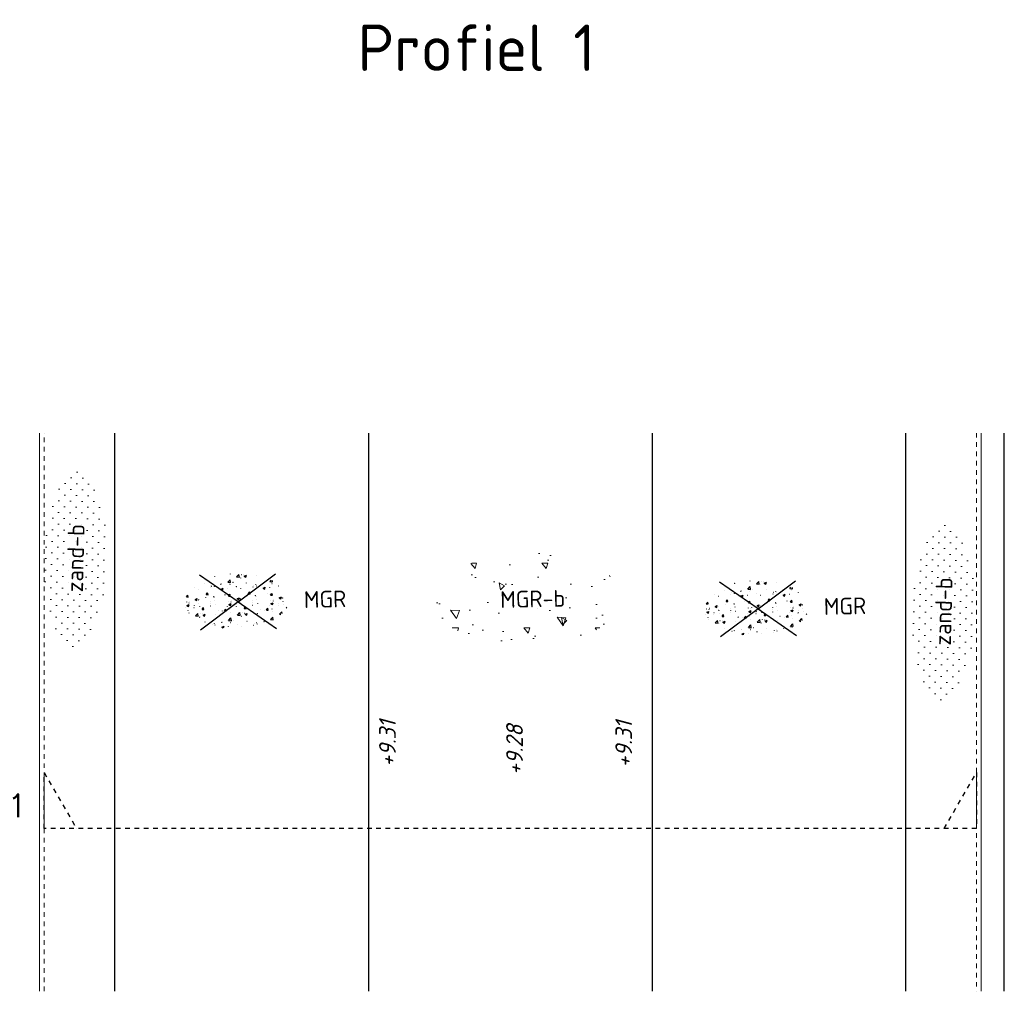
# Model space of a CAD drawing. Header units: metres. Extents: x 133 to 690, y 59 to 257.
# Tile 10 of 84: x 153 to 174, y 121 to 142. Entities that reach past the tile are written whole.
import ezdxf
from ezdxf.enums import TextEntityAlignment as Align

# ---------------------------------------------------------------- set-up
doc = ezdxf.new("R2010")
doc.units = ezdxf.units.M
doc.header["$LTSCALE"] = 0.05
doc.linetypes.add('PHANTOM2', pattern=[1.25, 0.625, -0.125, 0.125, -0.125, 0.125, -0.125])
doc.linetypes.add('XX-DASHED', pattern=[2, 1, -1])
for name, color, linetype, lineweight in [('B-RO-OG-HOOGTEPUNT-T18', 253, 'Continuous', 18), ('B-WE-GW-GROND_ZAND-A', 253, 'Continuous', 18), ('B-WE-GW-GROND_ZAND-G', 253, 'Continuous', 18), ('B-WE-GW-MENGGRANULAAT-BOUWEG-A-200', 253, 'Continuous', 18), ('B-WE-KG-PERCEELUITGIFTE-G', 253, 'PHANTOM2', 18), ('B-WE-VH-VERHARDING_FUNDERING_GRANULAAT-G', 253, 'Continuous', 18), ('B-WE-VH-VERHARDING_HALFVERHARDING-T18', 253, 'Continuous', 18), ('N-XX-AL-VERWIJZING-G', 7, 'Continuous', 13), ('V-WE-VH-VERHARDING_FUNDERING-S', 7, 'Continuous', 25), ('V-WE-VH-VERHARDING_FUNDERING_GRANULAAT-G', 10, 'CONTINUOUS-V', 25)]:
    doc.layers.add(name, color=color, linetype=linetype, lineweight=lineweight)
doc.layers.add('B-WE-GW-TALUD_KRUIN-G-a', color=253, linetype='Continuous')
doc.layers.add('TL00_HULPLAAG', color=211, linetype='Continuous', plot=False)
doc.styles.add('NLCS-ISO', font='NLCS-ISO.ttf')
doc.styles.add('NLCS-ISO-M200-T18', font='NLCS-ISO.ttf', dxfattribs={"height": 0.36})
doc.styles.add('NLCS-ISO-M200-T18_CURSIEF', font='NLCS-ISO.ttf', dxfattribs={"oblique": 15, "height": 0.36})
doc.styles.add('NLCS-ISO-M200-T25', font='NLCS-ISO.ttf', dxfattribs={"height": 0.5})
doc.styles.add('ROMANS', font='romans.shx')
doc.linetypes.add('CONTINUOUS-V', pattern='A,3.5,[24,NLCS.SHX,S=0.5,R=0,X=0,Y=0],3.5', length=7)

# ---------------------------------------------------------------- blocks, each defined once
blk = doc.blocks.new('V-SVH-FUNDERING_GRANULAAT_MENG_01-SO')
for p, q in [((0.23, -0.1), (-3.86, 2.84)), ((-2.27, 2.7), (-2.26, 2.7)), ((-2.26, 2.7), (-2.26, 2.69)), ((-0.84, 2.03), (-0.58, 2.3)), ((-0.58, 2.92), (-0.58, 2.91)), ((-0.58, 2.91), (-0.57, 2.91)), ((-0.54, 1.99), (-0.58, 2.3)), ((0.12, 2.58), (0.38, 2.85)), ((0.12, 2.58), (0.42, 2.54)), ((0.23, -0.1), (4.31, 2.84)), ((0.42, 2.54), (0.38, 2.85)), ((0.54, 2.46), (0.55, 2.46)), ((0.55, 2.47), (0.55, 2.46)), ((0.63, 2.83), (0.63, 2.82)), ((0.63, 2.83), (0.64, 2.83)), ((0.9, 2.78), (0.91, 2.78)), ((0.91, 2.79), (0.91, 2.78)), ((0.95, 2.66), (1.19, 2.75)), ((0.95, 2.66), (1.12, 2.55)), ((1.12, 2.55), (1.19, 2.75)), ((2.26, 2.7), (2.26, 2.69)), ((2.26, 2.7), (2.27, 2.7)), ((3.68, 2.03), (3.81, 2.17)), ((-4.46, 1.55), (-4.46, 1.54)), ((-4.46, 1.55), (-4.45, 1.55)), ((-4.02, 1.35), (-4.01, 1.35)), ((-4.01, 1.36), (-4.01, 1.35)), ((-3.39, 1.92), (-3.38, 1.92)), ((-3.38, 1.92), (-3.38, 1.91)), ((-2.68, 1.47), (-2.68, 1.46)), ((-2.68, 1.47), (-2.67, 1.47)), ((-2.62, 1.67), (-2.62, 1.66)), ((-2.62, 1.66), (-2.61, 1.66)), ((-2.39, 1.75), (-2.39, 1.74)), ((-2.39, 1.74), (-2.38, 1.74)), ((-2.31, 1.59), (-2.3, 1.59)), ((-2.3, 1.59), (-2.3, 1.58)), ((-1.61, 1.84), (-1.6, 1.84)), ((-1.6, 1.85), (-1.6, 1.84)), ((-1.58, 1.32), (-1.34, 1.41)), ((-1.58, 1.32), (-1.41, 1.21)), ((-1.56, 1.85), (-1.55, 1.85)), ((-1.55, 1.86), (-1.55, 1.85)), ((-1.41, 1.21), (-1.34, 1.41)), ((-0.9, 1.4), (-0.9, 1.39)), ((-0.9, 1.39), (-0.89, 1.39)), ((-0.84, 2.03), (-0.54, 1.99)), ((-0.68, 1.99), (-0.67, 1.99)), ((-0.67, 2), (-0.67, 1.99)), ((-0.62, 1.81), (-0.62, 1.8)), ((-0.62, 1.8), (-0.61, 1.8)), ((-0.29, 2.02), (-0.29, 2.01)), ((-0.29, 2.02), (-0.28, 2.02)), ((0.06, 1.55), (0.06, 1.54)), ((0.06, 1.55), (0.07, 1.55)), ((0.5, 1.35), (0.51, 1.35)), ((0.51, 1.36), (0.51, 1.35)), ((1.13, 1.92), (1.14, 1.92)), ((1.14, 1.92), (1.14, 1.91)), ((1.84, 1.47), (1.84, 1.46)), ((1.84, 1.47), (1.85, 1.47)), ((1.9, 1.67), (1.9, 1.66)), ((1.9, 1.66), (1.91, 1.66)), ((2.13, 1.75), (2.13, 1.74)), ((2.13, 1.74), (2.14, 1.74)), ((2.21, 1.59), (2.22, 1.59)), ((2.22, 1.59), (2.22, 1.58)), ((2.91, 1.84), (2.92, 1.84)), ((2.92, 1.85), (2.92, 1.84)), ((2.94, 1.32), (3.18, 1.41)), ((2.94, 1.32), (3.11, 1.21)), ((2.96, 1.85), (2.97, 1.85)), ((2.97, 1.86), (2.97, 1.85)), ((3.11, 1.21), (3.18, 1.41)), ((3.62, 1.4), (3.62, 1.39)), ((3.62, 1.39), (3.63, 1.39)), ((3.68, 2.03), (3.98, 1.99)), ((3.84, 1.99), (3.85, 1.99)), ((3.85, 2), (3.85, 1.99)), ((3.9, 1.81), (3.9, 1.8)), ((3.9, 1.8), (3.91, 1.8)), ((3.98, 1.99), (3.96, 2.11)), ((4.58, 1.55), (4.58, 1.54)), ((4.58, 1.55), (4.59, 1.55)), ((-5.33, 0.01), (-5.33, 0)), ((-5.33, 0.01), (-5.32, 0.01)), ((-5.32, 0.55), (-5.16, 0.74)), ((-5.32, 0.55), (-5.12, 0.53)), ((-5.18, 0.7), (-5.18, 0.69)), ((-5.18, 0.69), (-5.17, 0.69)), ((-5.12, 0.53), (-5.16, 0.74)), ((-5.01, 0.07), (-5, 0.07)), ((-5, 0.08), (-5, 0.07)), ((-4.38, 0.25), (-4.15, 0.34)), ((-4.38, 0.25), (-4.21, 0.13)), ((-4.21, 0.13), (-4.15, 0.34)), ((-4.06, 0.24), (-4.05, 0.24)), ((-4.05, 0.25), (-4.05, 0.24)), ((-4.05, 0.22), (-4.04, 0.22)), ((-4.04, 0.23), (-4.04, 0.22)), ((-3.27, 0.43), (-3.26, 0.43)), ((-3.26, 0.43), (-3.26, 0.42)), ((-3.19, 0.76), (-3.03, 0.95)), ((-3.19, 0.76), (-2.99, 0.74)), ((-2.99, 0.74), (-3.03, 0.95)), ((-2.43, 0.54), (-2.43, 0.53)), ((-2.43, 0.54), (-2.42, 0.54)), ((-2.35, 0.48), (-2.34, 0.48)), ((-2.34, 0.48), (-2.34, 0.47)), ((-2.27, 0.15), (-2.26, 0.15)), ((-2.26, 0.15), (-2.26, 0.14)), ((-1.17, 0.71), (-1.17, 0.7)), ((-1.17, 0.7), (-1.16, 0.7)), ((-0.81, 0.01), (-0.81, 0)), ((-0.81, 0.01), (-0.8, 0.01)), ((-0.8, 0.55), (-0.64, 0.74)), ((-0.8, 0.55), (-0.6, 0.53)), ((-0.66, 0.7), (-0.66, 0.69)), ((-0.66, 0.69), (-0.65, 0.69)), ((-0.6, 0.53), (-0.64, 0.74)), ((-0.49, 0.07), (-0.48, 0.07)), ((-0.48, 0.08), (-0.48, 0.07)), ((0.14, 0.25), (0.37, 0.34)), ((0.14, 0.25), (0.31, 0.13)), ((0.31, 0.13), (0.37, 0.34)), ((0.46, 0.24), (0.47, 0.24)), ((0.47, 0.25), (0.47, 0.24)), ((0.47, 0.22), (0.48, 0.22)), ((0.48, 0.23), (0.48, 0.22)), ((1.25, 0.43), (1.26, 0.43)), ((1.26, 0.43), (1.26, 0.42)), ((1.33, 0.76), (1.49, 0.95)), ((1.33, 0.76), (1.53, 0.74)), ((1.53, 0.74), (1.49, 0.95)), ((2.09, 0.54), (2.09, 0.53)), ((2.09, 0.54), (2.1, 0.54)), ((2.17, 0.48), (2.18, 0.48)), ((2.18, 0.48), (2.18, 0.47)), ((2.25, 0.15), (2.26, 0.15)), ((2.26, 0.15), (2.26, 0.14)), ((3.35, 0.71), (3.35, 0.7)), ((3.35, 0.7), (3.36, 0.7)), ((3.71, 0.01), (3.71, 0)), ((3.71, 0.01), (3.72, 0.01)), ((3.72, 0.55), (3.88, 0.74)), ((3.72, 0.55), (3.92, 0.53)), ((3.86, 0.7), (3.86, 0.69)), ((3.86, 0.69), (3.87, 0.69)), ((3.92, 0.53), (3.88, 0.74)), ((4.03, 0.07), (4.04, 0.07)), ((4.04, 0.08), (4.04, 0.07)), ((4.66, 0.25), (4.89, 0.34)), ((4.66, 0.25), (4.83, 0.13)), ((4.83, 0.13), (4.89, 0.34)), ((4.98, 0.24), (4.99, 0.24)), ((4.99, 0.25), (4.99, 0.24)), ((4.99, 0.22), (5, 0.22)), ((5, 0.23), (5, 0.22)), ((-5.48, -0.55), (-5.47, -0.55)), ((-5.47, -0.55), (-5.47, -0.56)), ((-5.29, -0.36), (-5.05, -0.27)), ((-5.29, -0.36), (-5.12, -0.47)), ((-5.2, -0.93), (-5.2, -0.94)), ((-5.2, -0.93), (-5.19, -0.93)), ((-5.12, -0.47), (-5.05, -0.27)), ((-5.06, -0.08), (-5.06, -0.09)), ((-5.06, -0.08), (-5.05, -0.08)), ((-4.53, -0.61), (-4.52, -0.61)), ((-4.52, -0.4), (-4.51, -0.4)), ((-4.52, -0.6), (-4.52, -0.61)), ((-4.51, -0.4), (-4.51, -0.41)), ((-4.01, -0.17), (-4, -0.17)), ((-4, -0.17), (-4, -0.18)), ((-3.94, -0.53), (-3.93, -0.53)), ((-3.93, -0.52), (-3.93, -0.53)), ((0.23, -0.1), (-3.86, -3.04)), ((-3.66, -0.83), (-3.5, -0.64)), ((-3.66, -0.83), (-3.46, -0.85)), ((-3.46, -0.85), (-3.5, -0.64)), ((-2.75, -0.21), (-2.74, -0.21)), ((-2.74, 0), (-2.74, -0.01)), ((-2.74, -0.01), (-2.73, -0.01)), ((-2.74, -0.2), (-2.74, -0.21)), ((-2.74, -0.48), (-2.73, -0.48)), ((-2.73, -0.47), (-2.73, -0.48)), ((-2.22, -0.29), (-2.22, -0.3)), ((-2.22, -0.29), (-2.21, -0.29)), ((-1.95, -0.94), (-1.94, -0.94)), ((-1.94, -0.93), (-1.94, -0.94)), ((-1.51, -1.04), (-1.51, -1.05)), ((-1.51, -1.04), (-1.5, -1.04)), ((-1.27, -1.04), (-1.1, -0.85)), ((-1.27, -1.04), (-1.07, -1.06)), ((-1.07, -1.06), (-1.1, -0.85)), ((-0.96, -0.55), (-0.95, -0.55)), ((-0.95, -0.55), (-0.95, -0.56)), ((-0.77, -0.36), (-0.53, -0.27)), ((-0.77, -0.36), (-0.6, -0.47)), ((-0.68, -0.93), (-0.68, -0.94)), ((-0.68, -0.93), (-0.67, -0.93)), ((-0.6, -0.47), (-0.53, -0.27)), ((-0.54, -0.08), (-0.54, -0.09)), ((-0.54, -0.08), (-0.53, -0.08)), ((-0.01, -0.61), (0, -0.61)), ((0, -0.4), (0.01, -0.4)), ((0, -0.6), (0, -0.61)), ((0.01, -0.4), (0.01, -0.41)), ((0.23, -0.1), (4.31, -3.04)), ((0.51, -0.17), (0.52, -0.17)), ((0.52, -0.17), (0.52, -0.18)), ((0.58, -0.53), (0.59, -0.53)), ((0.59, -0.52), (0.59, -0.53)), ((0.86, -0.83), (1.02, -0.64)), ((0.86, -0.83), (1.06, -0.85)), ((1.06, -0.85), (1.02, -0.64)), ((1.77, -0.21), (1.78, -0.21)), ((1.78, 0), (1.78, -0.01)), ((1.78, -0.01), (1.79, -0.01)), ((1.78, -0.2), (1.78, -0.21)), ((1.78, -0.48), (1.79, -0.48)), ((1.79, -0.47), (1.79, -0.48)), ((2.3, -0.29), (2.3, -0.3)), ((2.3, -0.29), (2.31, -0.29)), ((2.57, -0.94), (2.58, -0.94)), ((2.58, -0.93), (2.58, -0.94)), ((3.01, -1.04), (3.01, -1.05)), ((3.01, -1.04), (3.02, -1.04)), ((3.25, -1.04), (3.42, -0.85)), ((3.25, -1.04), (3.45, -1.06)), ((3.45, -1.06), (3.42, -0.85)), ((3.56, -0.55), (3.57, -0.55)), ((3.57, -0.55), (3.57, -0.56)), ((3.75, -0.36), (3.99, -0.27)), ((3.75, -0.36), (3.92, -0.47)), ((3.84, -0.93), (3.84, -0.94)), ((3.84, -0.93), (3.85, -0.93)), ((3.92, -0.47), (3.99, -0.27)), ((3.98, -0.08), (3.98, -0.09)), ((3.98, -0.08), (3.99, -0.08)), ((4.51, -0.61), (4.52, -0.61)), ((4.52, -0.4), (4.53, -0.4)), ((4.52, -0.6), (4.52, -0.61)), ((4.53, -0.4), (4.53, -0.41)), ((5.03, -0.17), (5.04, -0.17)), ((5.04, -0.17), (5.04, -0.18)), ((5.1, -0.53), (5.11, -0.53)), ((5.11, -0.52), (5.11, -0.53)), ((5.38, -0.83), (5.45, -0.76)), ((5.38, -0.83), (5.4, -0.83)), ((-5.1, -1.18), (-5.1, -1.19)), ((-5.1, -1.19), (-5.09, -1.19)), ((-4.4, -1.52), (-4.14, -1.25)), ((-4.4, -1.52), (-4.1, -1.56)), ((-4.1, -1.56), (-4.14, -1.25)), ((-3.98, -1.64), (-3.97, -1.64)), ((-3.97, -1.63), (-3.97, -1.64)), ((-3.89, -1.27), (-3.89, -1.28)), ((-3.89, -1.27), (-3.88, -1.27)), ((-3.62, -1.31), (-3.62, -1.32)), ((-3.62, -1.32), (-3.61, -1.32)), ((-3.57, -1.44), (-3.33, -1.35)), ((-3.57, -1.44), (-3.4, -1.55)), ((-3.4, -1.55), (-3.33, -1.35)), ((-2.27, -1.4), (-2.26, -1.4)), ((-2.26, -1.4), (-2.26, -1.41)), ((-0.84, -2.07), (-0.58, -1.8)), ((-0.84, -2.07), (-0.54, -2.11)), ((-0.68, -2.11), (-0.67, -2.11)), ((-0.67, -2.1), (-0.67, -2.11)), ((-0.58, -1.18), (-0.58, -1.19)), ((-0.58, -1.19), (-0.57, -1.19)), ((-0.54, -2.11), (-0.58, -1.8)), ((-0.29, -2.08), (-0.29, -2.09)), ((-0.29, -2.08), (-0.28, -2.08)), ((0.12, -1.52), (0.38, -1.25)), ((0.12, -1.52), (0.42, -1.56)), ((0.42, -1.56), (0.38, -1.25)), ((0.54, -1.64), (0.55, -1.64)), ((0.55, -1.63), (0.55, -1.64)), ((0.63, -1.27), (0.63, -1.28)), ((0.63, -1.27), (0.64, -1.27)), ((0.9, -1.32), (0.91, -1.32)), ((0.91, -1.31), (0.91, -1.32)), ((0.95, -1.44), (1.19, -1.35)), ((0.95, -1.44), (1.12, -1.55)), ((1.12, -1.55), (1.19, -1.35)), ((2.26, -1.4), (2.26, -1.41)), ((2.26, -1.4), (2.27, -1.4)), ((3.68, -2.07), (3.94, -1.8)), ((3.68, -2.07), (3.94, -2.11)), ((3.84, -2.11), (3.85, -2.11)), ((3.85, -2.1), (3.85, -2.11)), ((3.94, -1.18), (3.94, -1.19)), ((3.94, -1.19), (3.95, -1.19)), ((3.97, -2.09), (3.94, -1.8)), ((4.64, -1.52), (4.9, -1.25)), ((4.64, -1.52), (4.8, -1.54)), ((4.93, -1.44), (4.9, -1.25)), ((-3.39, -2.18), (-3.38, -2.18)), ((-3.38, -2.18), (-3.38, -2.19)), ((-2.62, -2.44), (-2.62, -2.45)), ((-2.62, -2.44), (-2.61, -2.44)), ((-2.39, -2.35), (-2.39, -2.36)), ((-2.39, -2.36), (-2.38, -2.36)), ((-2.31, -2.51), (-2.3, -2.51)), ((-2.3, -2.51), (-2.3, -2.52)), ((-1.61, -2.26), (-1.6, -2.26)), ((-1.6, -2.25), (-1.6, -2.26)), ((-1.58, -2.78), (-1.34, -2.69)), ((-1.58, -2.78), (-1.48, -2.84)), ((-1.56, -2.25), (-1.55, -2.25)), ((-1.55, -2.24), (-1.55, -2.25)), ((-1.4, -2.86), (-1.34, -2.69)), ((-0.9, -2.7), (-0.9, -2.71)), ((-0.9, -2.71), (-0.89, -2.71)), ((-0.62, -2.29), (-0.62, -2.3)), ((-0.62, -2.3), (-0.61, -2.3)), ((0.06, -2.55), (0.06, -2.56)), ((0.06, -2.56), (0.07, -2.56)), ((0.5, -2.75), (0.51, -2.75)), ((0.51, -2.74), (0.51, -2.75)), ((1.13, -2.18), (1.14, -2.18)), ((1.14, -2.18), (1.14, -2.19)), ((1.84, -2.63), (1.84, -2.64)), ((1.84, -2.63), (1.85, -2.63)), ((1.9, -2.44), (1.9, -2.45)), ((1.9, -2.44), (1.91, -2.44)), ((2.13, -2.35), (2.13, -2.36)), ((2.13, -2.36), (2.14, -2.36)), ((2.21, -2.51), (2.22, -2.51)), ((2.22, -2.51), (2.22, -2.52)), ((2.91, -2.26), (2.92, -2.26)), ((2.92, -2.25), (2.92, -2.26)), ((2.96, -2.25), (2.97, -2.25)), ((2.97, -2.24), (2.97, -2.25))]:
    blk.add_line(p, q)
at = {"style": 'NLCS-ISO'}
blk.add_attdef('KLEUR', text='', height=1.8, dxfattribs=at).set_placement((7.3, 0), align=Align.MIDDLE_LEFT)
blk = doc.blocks.new('*U15')
at = {"layer": 'N-XX-AL-VERWIJZING-G', "linetype": 'XX-DASHED', "lineweight": 30}
blk.add_lwpolyline([(19.347, 0), (20.04, 1.2), (20.04, 0), (0, 0), (0, 1.2), (0.693, 0), (0.693, 0)], dxfattribs=at)
at = {"layer": 'N-XX-AL-VERWIJZING-G', "style": 'ROMANS'}
blk.add_attdef('NUMMER', (-2.236, 2.372), '', height=0.5, rotation=359.9829, dxfattribs=at)

msp = doc.modelspace()

# ---------------------------------------------------------------- hatches: boundary and pattern name
at = {"layer": 'B-WE-GW-GROND_ZAND-A'}
h = msp.add_hatch(dxfattribs=at)
h.set_pattern_fill('AGW-GROND_ZAND_CUNETZAND', color=256, scale=0.2, angle=88.591, pattern_type=2)
h.set_pattern_definition([(88.59104328, (-166210.91861, -463112.91776), (-0.12188865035, 0.128035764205), [0, -0.25])])
edge = h.paths.add_edge_path()
edge.add_ellipse((153.706, 130.748), major_axis=(-0.049, -1.999), ratio=0.337205, start_angle=0, end_angle=360)
h.paths.add_polyline_path([(154.106, 129.898), (154.147, 131.589), (153.284, 131.611), (153.242, 129.919)], flags=24)
h = msp.add_hatch(dxfattribs=at)
h.set_pattern_fill('AGW-GROND_ZAND_CUNETZAND', color=256, scale=0.2, angle=88.591, pattern_type=2)
h.set_pattern_definition([(88.59104328, (-166192.26024, -463114.06195), (-0.12188865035, 0.128035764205), [0, -0.25])])
edge = h.paths.add_edge_path()
edge.add_ellipse((172.365, 129.604), major_axis=(-0.049, -1.999), ratio=0.337205, start_angle=0, end_angle=360)
h.paths.add_polyline_path([(172.764, 128.754), (172.806, 130.445), (171.942, 130.466), (171.9, 128.775)], flags=24)
at = {"layer": 'B-WE-GW-MENGGRANULAAT-BOUWEG-A-200', "transparency": 33554559}
h = msp.add_hatch(dxfattribs=at)
h.set_pattern_fill('AR-CONC', color=256, scale=0.2, angle=-9.3593)
h.set_pattern_definition([(129.5136, (155.0128, 115.2793), (0.384494, 1.38772), [0.15, -1.65]), (74.514, (155.0128, 115.2793), (-1.52976, 0.00093), [0.12, -1.32]), (179.965, (155.0448, 115.395), (-1.14527, 1.38865), [0.12748, -1.40228]), (125.698, (154.6195, 115.3521), (0.71399, 2.03858), [0.225, -2.475]), (176.149, (154.679, 115.522), (-1.57548, 2.19269), [0.19122, -2.10343]), (70.698, (154.6195, 115.352), (-1.57548, 2.19269), [0.18, -1.98]), (100.5136, (154.7542, 115.5306), (1.009066, 1.02732), [0.15, -1.65]), (45.514, (154.7542, 115.5306), (-1.33751, 0.74246), [0.12, -1.32]), (150.965, (154.8383, 115.6162), (-0.32844, 1.76978), [0.12748, -1.40228]), (117.0136, (155.01277, 115.2793), (-0.650242, 0.145089), [0, -1.304, 0, -1.34, 0, -1.325]), (87.0136, (155.0128, 115.2793), (-0.67989, 0.66092), [0, -0.764, 0, -1.274, 0, -0.505]), (47.0136, (154.9316, 114.84076), (0.23867, 1.041603), [0, -0.5, 0, -1.56, 0, -2.07]), (37.0136, (154.8952, 114.6441), (0.015417, 1.18333), [0, -0.65, 0, -1.036, 0, -1.47])])
edge = h.paths.add_edge_path()
edge.add_ellipse((163.443, 129.882), major_axis=(-2, -0.041), ratio=0.5, start_angle=0, end_angle=360)
h.paths.add_polyline_path([(162.726, 129.459), (164.31, 129.492), (164.292, 130.355), (162.709, 130.323)], flags=24)

# ---------------------------------------------------------------- linework, layer by layer
at = {"layer": 'B-WE-GW-GROND_ZAND-G', "ltscale": 0.2}
for points in [[(152.941, 121.457), (152.941, 133.457)], [(173.181, 133.457), (173.181, 121.457)]]:
    msp.add_lwpolyline(points, dxfattribs=at)
at = {"layer": 'B-WE-GW-TALUD_KRUIN-G-a', "flags": 128}
msp.add_lwpolyline([(173.681, 121.457), (173.681, 133.457)], dxfattribs=at)
at = {"layer": 'B-WE-KG-PERCEELUITGIFTE-G', "ltscale": 2}
for points in [[(153.041, 121.457), (153.041, 133.457)], [(173.081, 133.457), (173.081, 121.457)]]:
    msp.add_lwpolyline(points, dxfattribs=at)
at = {"layer": 'B-WE-VH-VERHARDING_FUNDERING_GRANULAAT-G', "ltscale": 0.2}
for points in [[(160.011, 133.457), (160.011, 121.457)], [(166.111, 121.457), (166.111, 133.457)]]:
    msp.add_lwpolyline(points, dxfattribs=at)
at = {"layer": 'V-WE-VH-VERHARDING_FUNDERING_GRANULAAT-G', "flags": 128}
for points in [[(154.561, 121.457), (154.561, 133.457)], [(160.011, 133.457), (160.011, 121.457)], [(166.111, 133.457), (166.111, 121.457)], [(171.561, 121.457), (171.561, 133.457)]]:
    msp.add_lwpolyline(points, dxfattribs=at)

# ---------------------------------------------------------------- block references
at = {"layer": 'N-XX-AL-VERWIJZING-G'}
ref = msp.add_blockref('*U15', (153.041, 124.957), dxfattribs=at)
ref.add_attrib('NUMMER', 'P1', (151.793, 125.197), dxfattribs={"height": 0.5, "rotation": 359.9829, "style": 'ROMANS'})
at = {"layer": 'V-WE-VH-VERHARDING_FUNDERING-S', "xscale": 0.1999999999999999, "yscale": 0.1999999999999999, "zscale": 0.1999999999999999, "rotation": 1.170501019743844}
for p in [(157.164, 129.846), (168.341, 129.697)]:
    msp.add_blockref('V-SVH-FUNDERING_GRANULAAT_MENG_01-SO', p, dxfattribs=at).add_auto_attribs({'KLEUR': 'MGR'})

# ---------------------------------------------------------------- texts
at = {"layer": 'B-RO-OG-HOOGTEPUNT-T18', "style": 'NLCS-ISO-M200-T18_CURSIEF', "oblique": 15}
for s, p in [('+9.31', (160.42, 126.781)), ('+9.28', (163.152, 126.644)), ('+9.31', (165.499, 126.765))]:
    msp.add_text(s, height=0.36, rotation=90, dxfattribs=at).set_placement(p, align=Align.MIDDLE_CENTER)
at = {"layer": 'B-WE-VH-VERHARDING_HALFVERHARDING-T18', "char_height": 0.36, "attachment_point": 1, "style": 'NLCS-ISO-M200-T18'}
for s, insert, rotation in [('zand-b', (153.515, 130.039), 88.591), ('zand-b', (172.173, 128.894), 88.591), ('MGR-b', (162.84, 130.056), 1.1705)]:
    msp.add_mtext_dynamic_manual_height_columns(s, width=2.99456, gutter_width=1.8, heights=[0], dxfattribs=dict(at, insert=insert, rotation=rotation))
at = {"layer": 'TL00_HULPLAAG', "insert": (159.78, 142.237), "char_height": 1, "attachment_point": 1, "style": 'NLCS-ISO-M200-T25'}
msp.add_mtext_dynamic_manual_height_columns('Profiel 1', width=25.65383, gutter_width=2.5, heights=[0], dxfattribs=at)

doc.saveas('drawing.dxf')
